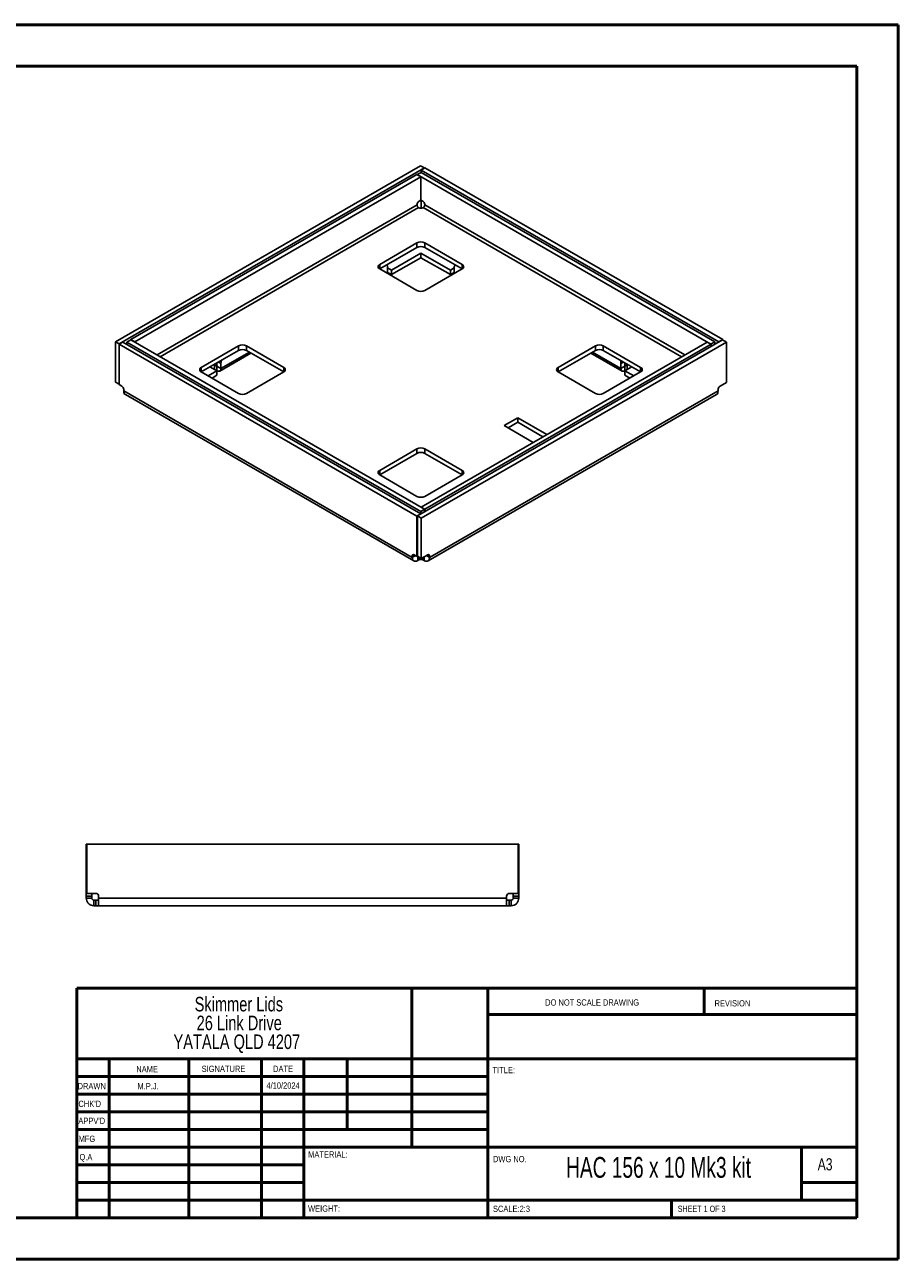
# Model space of a CAD drawing. Header units: millimetres. Extents: x 0 to 420, y 0 to 297.
# Tile 2 of 2: x 210 to 420, y 0 to 297. Entities that reach past the tile are written whole.
import ezdxf

# ---------------------------------------------------------------- set-up
doc = ezdxf.new("R2010")
doc.units = ezdxf.units.MM
doc.styles.add('SLDTEXTSTYLE0', font='TXT', dxfattribs={"width": 0.6875})
doc.styles.add('SLDTEXTSTYLE1', font='TXT', dxfattribs={"width": 0.75})

# ---------------------------------------------------------------- blocks, each defined once
blk = doc.blocks.new('SW_NOTE_0')
at = {"color": 0, "linetype": 'Continuous', "lineweight": 0, "char_height": 3.5, "attachment_point": 2, "style": 'SLDTEXTSTYLE1'}
for s, insert in [('Skimmer Lids', (13.89, 4.51)), ('26 Link Drive', (13.98, -0.01)), ('YATALA QLD 4207', (13.4, -4.54))]:
    blk.add_mtext(s, dxfattribs=dict(at, insert=insert))

msp = doc.modelspace()

# ---------------------------------------------------------------- linework, layer by layer
at = {"color": 7, "linetype": 'Continuous', "lineweight": 50}
for p, q in [((0.38, 297.21), (420.38, 297.21)), ((420.38, 0.21), (420.38, 297.21)), ((10.38, 287.21), (410.38, 287.21)), ((410.38, 287.21), (410.38, 10.21)), ((222.88, 65.46), (410.08, 65.46)), ((222.88, 65.46), (222.88, 10.21)), ((303.48, 65.46), (303.48, 27.21)), ((321.68, 65.46), (321.68, 10.21)), ((373.68, 59.09), (373.68, 65.46)), ((410.08, 59.09), (321.68, 59.09)), ((410.08, 48.46), (222.88, 48.46)), ((230.68, 48.46), (230.68, 10.21)), ((249.87, 48.46), (249.87, 10.21)), ((267.28, 48.46), (267.28, 10.21)), ((277.48, 10.21), (277.48, 48.46)), ((287.88, 31.46), (287.88, 48.46)), ((321.68, 44.21), (222.88, 44.21)), ((321.68, 39.96), (222.88, 39.96)), ((321.68, 35.71), (222.88, 35.71)), ((321.68, 31.46), (222.88, 31.46)), ((277.48, 27.21), (222.88, 27.21)), ((277.48, 27.21), (410.08, 27.21)), ((397.08, 14.46), (397.08, 27.21)), ((277.48, 22.96), (222.88, 22.96)), ((277.48, 18.71), (222.88, 18.71)), ((410.08, 18.71), (397.08, 18.71)), ((222.88, 14.46), (410.38, 14.46)), ((365.88, 10.21), (365.88, 14.46)), ((10.38, 10.21), (410.38, 10.21)), ((0.38, 0.21), (420.38, 0.21))]:
    msp.add_line(p, q, dxfattribs=at)
at = {"color": 7, "linetype": 'Continuous', "lineweight": 25}
for p, q in [((305.53, 263.29), (232.18, 220.95)), ((306.47, 262.75), (233.12, 220.41)), ((305.67, 261.69), (304.73, 261.14)), ((305.53, 263.29), (306.47, 262.75)), ((305.65, 262.25), (306.59, 262.79)), ((305.65, 261.68), (305.65, 262.25)), ((377.25, 220.91), (305.65, 262.25)), ((376.29, 220.92), (305.67, 261.69)), ((306.47, 262.72), (306.47, 262.75)), ((378.2, 221.45), (306.59, 262.79)), ((304.66, 261.16), (235.88, 221.45)), ((305.6, 260.61), (236.82, 220.91)), ((305.6, 260.61), (304.66, 261.16)), ((304.73, 261.12), (304.73, 261.14)), ((375.35, 220.38), (304.73, 261.14)), ((305.6, 255.01), (305.6, 260.61)), ((304.71, 253.86), (242.2, 217.78)), ((242.95, 217.34), (305.08, 253.21)), ((304.71, 253.86), (304.71, 253.95)), ((305.15, 253.17), (305.08, 253.21)), ((305.18, 254.76), (305.6, 255.01)), ((306.07, 254.76), (305.6, 255.03)), ((305.65, 253.06), (305.65, 255.01)), ((306.17, 253.21), (306.1, 253.17)), ((306.17, 253.21), (368.3, 217.34)), ((306.54, 253.86), (306.54, 253.95)), ((369.05, 217.78), (306.54, 253.86)), ((304.68, 244.71), (295.73, 239.54)), ((295.73, 238.45), (304.68, 243.62)), ((304.68, 244.71), (304.68, 243.62)), ((315.52, 239.54), (306.57, 244.71)), ((306.57, 244.71), (306.57, 243.62)), ((306.57, 243.62), (315.52, 238.45)), ((305.62, 242.26), (298.55, 238.17)), ((298.55, 237.09), (305.62, 241.17)), ((312.7, 238.17), (305.62, 242.26)), ((305.62, 241.17), (305.62, 242.26)), ((305.62, 241.17), (312.7, 237.09)), ((295.73, 239.54), (295.73, 238.45)), ((295.73, 238.45), (304.68, 233.28)), ((297.38, 237.49), (297.61, 237.63)), ((297.61, 237.63), (297.61, 238.86)), ((298.55, 238.17), (297.61, 238.72)), ((298.55, 237.09), (297.61, 237.63)), ((298.55, 238.17), (298.55, 237.09)), ((306.57, 233.28), (315.52, 238.45)), ((313.64, 238.72), (312.7, 238.17)), ((312.7, 237.09), (312.7, 238.17)), ((313.64, 237.63), (312.7, 237.09)), ((313.64, 238.86), (313.64, 237.63)), ((313.64, 237.63), (313.87, 237.49)), ((315.52, 239.54), (315.52, 238.45)), ((232.18, 220.95), (233.12, 220.41)), ((232.18, 211.26), (232.18, 220.95)), ((234, 220.88), (233.05, 220.34)), ((233.05, 220.34), (233.05, 210.65)), ((233.05, 220.34), (304.66, 179)), ((233.12, 220.38), (233.12, 220.41)), ((234, 220.88), (305.6, 179.54)), ((234.96, 220.87), (235.9, 221.41)), ((234.96, 220.32), (234.96, 220.87)), ((234.96, 220.87), (305.58, 180.1)), ((236.82, 220.91), (235.88, 221.45)), ((235.88, 221.4), (235.88, 221.45)), ((235.9, 221.41), (306.52, 180.65)), ((236.82, 220.88), (236.82, 220.91)), ((261.78, 219.94), (252.83, 214.77)), ((261.78, 219.94), (261.78, 218.85)), ((272.63, 214.77), (263.67, 219.94)), ((263.67, 219.94), (263.67, 218.85)), ((304.78, 179.04), (378.13, 221.39)), ((305.65, 181.18), (374.43, 220.88)), ((305.72, 178.5), (379.07, 220.84)), ((306.59, 180.63), (375.37, 220.34)), ((347.58, 219.94), (338.62, 214.77)), ((347.58, 219.94), (347.58, 218.85)), ((358.42, 214.77), (349.47, 219.94)), ((349.47, 219.94), (349.47, 218.85)), ((374.43, 220.88), (375.37, 220.34)), ((376.29, 220.92), (375.35, 220.38)), ((375.35, 220.35), (375.35, 220.38)), ((375.37, 220.34), (375.37, 219.79)), ((376.29, 220.32), (376.29, 220.92)), ((377.25, 220.91), (378.2, 221.45)), ((377.25, 220.88), (377.25, 220.91)), ((379.07, 220.84), (378.13, 221.39)), ((378.2, 221.45), (378.2, 221.34)), ((379.07, 211.15), (379.07, 220.84)), ((252.83, 213.68), (261.78, 218.85)), ((257.27, 213.89), (264.77, 218.22)), ((257.54, 214.5), (264.38, 218.44)), ((263.67, 218.85), (272.63, 213.68)), ((338.62, 213.68), (347.58, 218.85)), ((346.48, 218.22), (353.98, 213.89)), ((346.87, 218.44), (353.71, 214.5)), ((349.47, 218.85), (358.42, 213.68)), ((252.83, 214.77), (252.83, 213.68)), ((256.6, 213.95), (254.48, 212.73)), ((255.07, 214.98), (255.07, 214.84)), ((255.07, 214.84), (256.6, 213.95)), ((256.6, 215.04), (256.01, 215.38)), ((256.01, 215.38), (256.01, 214.29)), ((256.6, 215.86), (256.6, 215.04)), ((257.54, 214.5), (256.6, 215.04)), ((256.6, 213.95), (256.6, 215.04)), ((256.6, 212.87), (256.6, 213.95)), ((257.54, 215.72), (256.95, 216.06)), ((257.54, 215.72), (257.54, 214.5)), ((272.63, 214.77), (272.63, 213.68)), ((338.62, 214.77), (338.62, 213.68)), ((354.3, 216.06), (353.71, 215.72)), ((353.71, 214.5), (353.71, 215.72)), ((353.71, 214.5), (354.65, 215.04)), ((354.65, 215.04), (354.65, 215.86)), ((355.24, 215.38), (354.65, 215.04)), ((354.65, 213.95), (354.65, 215.04)), ((354.65, 213.95), (356.18, 214.84)), ((356.77, 212.73), (354.65, 213.95)), ((354.65, 213.95), (354.65, 212.87)), ((355.24, 214.29), (355.24, 215.38)), ((356.18, 214.84), (356.18, 214.98)), ((358.42, 214.77), (358.42, 213.68)), ((232.18, 211.26), (233.05, 210.76)), ((252.83, 213.68), (261.78, 208.51)), ((255.42, 212.19), (256.6, 212.87)), ((263.67, 208.51), (272.63, 213.68)), ((338.62, 213.68), (347.58, 208.51)), ((349.47, 208.51), (358.42, 213.68)), ((354.65, 212.87), (355.83, 212.19)), ((377.54, 210.27), (379.07, 211.15)), ((233.05, 210.65), (233.71, 210.27)), ((234.18, 209.45), (234.18, 209.1)), ((303.53, 169.07), (234.18, 209.1)), ((234.57, 208.24), (303.91, 168.21)), ((307.34, 168.21), (376.68, 208.24)), ((377.07, 209.1), (307.72, 169.07)), ((377.07, 209.1), (377.07, 209.45)), ((328.96, 202.66), (325.66, 200.76)), ((335.91, 198.65), (328.96, 202.66)), ((328.96, 202.66), (328.96, 201.57)), ((325.66, 200.76), (332.61, 196.74)), ((328.96, 201.57), (326.6, 200.21)), ((334.97, 198.1), (328.96, 201.57)), ((304.68, 195.18), (295.73, 190.01)), ((295.73, 188.92), (304.68, 194.09)), ((304.68, 195.18), (304.68, 194.09)), ((315.52, 190.01), (306.57, 195.18)), ((306.57, 195.18), (306.57, 194.09)), ((306.57, 194.09), (315.52, 188.92)), ((295.73, 190.01), (295.73, 188.92)), ((295.73, 188.92), (304.68, 183.75)), ((306.57, 183.75), (315.52, 188.92)), ((315.52, 190.01), (315.52, 188.92)), ((305.65, 181.18), (306.59, 180.63)), ((305.65, 181.15), (305.65, 181.18)), ((305.6, 179.54), (304.66, 179)), ((304.66, 179), (304.66, 169.31)), ((305.72, 178.5), (304.78, 179.04)), ((304.78, 169.35), (304.78, 179.04)), ((305.58, 180.1), (306.52, 180.65)), ((305.58, 179.56), (305.58, 180.1)), ((305.6, 179.52), (305.6, 179.54)), ((305.72, 168.81), (305.72, 178.5)), ((306.52, 180.05), (306.52, 180.65)), ((306.59, 180.63), (306.59, 180.09)), ((303.53, 169.42), (304, 169.69)), ((303.53, 169.07), (304.31, 169.51)), ((303.53, 169.07), (303.53, 169.42)), ((304, 169.69), (304.66, 169.31)), ((304.66, 169.31), (304.78, 169.38)), ((304.73, 169.35), (304.78, 169.37)), ((305.72, 168.81), (304.78, 169.35)), ((304.85, 168.3), (304.85, 169.31)), ((307.25, 169.69), (305.72, 168.81)), ((307.72, 169.07), (306.94, 169.51)), ((307.72, 169.42), (307.25, 169.69)), ((307.72, 169.07), (307.72, 169.42)), ((305.15, 168.48), (304.85, 168.3)), ((305.15, 168.48), (305.15, 169.13)), ((306.1, 168.48), (306.1, 169.02)), ((306.4, 168.3), (306.1, 168.48)), ((306.4, 168.3), (306.4, 169.2)), ((225.3, 100.1), (225.17, 100.1)), ((225.17, 100.1), (225.17, 88.23)), ((225.3, 88.23), (225.3, 100.1)), ((225.3, 100.1), (329.03, 100.1)), ((329.03, 88.23), (329.03, 100.1)), ((329.03, 100.1), (329.17, 100.1)), ((329.17, 100.1), (329.17, 88.23)), ((225.17, 88.23), (225.3, 88.23)), ((225.17, 87.56), (225.17, 88.23)), ((225.17, 87.56), (226.5, 87.56)), ((225.17, 87.13), (225.17, 87.56)), ((225.17, 87.13), (226.5, 87.13)), ((227.47, 88.23), (225.3, 88.23)), ((226.5, 87.56), (226.5, 88.23)), ((226.5, 87.13), (226.5, 87.56)), ((227.03, 85.27), (227.03, 86.6)), ((227.47, 86.6), (227.03, 86.6)), ((227.47, 85.27), (227.47, 86.6)), ((228.13, 86.6), (227.47, 86.6)), ((228.13, 87.13), (228.13, 87.56)), ((326.2, 87.13), (228.13, 87.13)), ((326.2, 87.13), (326.2, 87.56)), ((326.87, 86.6), (326.2, 86.6)), ((326.87, 88.23), (329.03, 88.23)), ((326.87, 85.27), (326.87, 86.6)), ((327.3, 86.6), (326.87, 86.6)), ((327.3, 85.27), (327.3, 86.6)), ((327.83, 88.23), (327.83, 87.56)), ((329.17, 87.56), (327.83, 87.56)), ((327.83, 87.56), (327.83, 87.13)), ((329.17, 87.13), (327.83, 87.13)), ((329.17, 88.23), (329.03, 88.23)), ((329.17, 88.23), (329.17, 87.56)), ((329.17, 87.56), (329.17, 87.13)), ((227.47, 85.27), (227.03, 85.27)), ((228.13, 85.27), (227.47, 85.27)), ((326.2, 85.27), (228.13, 85.27)), ((326.87, 85.27), (326.2, 85.27)), ((327.3, 85.27), (326.87, 85.27))]:
    msp.add_line(p, q, dxfattribs=at)
at = {"color": 7, "linetype": 'Continuous', "lineweight": 25, "flags": 128}
for points in [[(297.58, 237.38), (297.59, 237.43), (297.61, 237.63)], [(313.67, 237.38), (313.66, 237.43), (313.64, 237.63)], [(255.07, 214.84), (254.98, 214.9), (254.96, 214.92)], [(255.88, 215.44), (255.91, 215.43), (256.01, 215.38)], [(355.24, 215.38), (355.34, 215.43), (355.37, 215.44)], [(356.29, 214.92), (356.27, 214.9), (356.18, 214.84)]]:
    msp.add_lwpolyline(points, dxfattribs=at)
at = {"color": 7, "linetype": 'Continuous', "lineweight": 25}
for centre, radius, start, end in [((305.73, 253.9), 1.02, 122.6055, 177.3945), ((305.62, 254.08), 1.02, 242.6097, 297.3903), ((305.52, 253.9), 1.02, 2.6055, 57.3945), ((305.62, 242.89), 2.05, 62.6097, 117.3903), ((305.62, 241.8), 2.05, 62.6097, 117.3903), ((295.93, 238.99), 0.582, 110.7834, 249.2166), ((296.34, 238.9), 1.27, 357.8626, 26.1027), ((314.91, 238.9), 1.27, 153.8973, 182.1374), ((315.32, 238.99), 0.582, 290.7834, 69.2166), ((305.62, 235.1), 2.05, 242.6097, 297.3903), ((262.73, 218.12), 2.05, 62.6097, 117.3903), ((348.52, 218.12), 2.05, 62.6097, 117.3903), ((262.73, 217.03), 2.05, 62.6097, 117.3903), ((348.52, 217.03), 2.05, 62.6097, 117.3903), ((253.03, 214.23), 0.582, 110.7834, 249.2166), ((256.97, 214.41), 0.582, 230.7967, 9.214), ((260.1, 215.68), 2.56, 161.7135, 178.9384), ((272.42, 214.23), 0.582, 290.7834, 69.2166), ((338.83, 214.23), 0.582, 110.7834, 249.2166), ((351.15, 215.68), 2.56, 1.0616, 18.2865), ((354.28, 214.41), 0.582, 170.786, 309.2033), ((358.22, 214.23), 0.582, 290.7834, 69.2166), ((233.16, 209.4), 1.02, 2.6055, 57.3945), ((262.73, 210.33), 2.05, 242.6097, 297.3903), ((348.52, 210.33), 2.05, 242.6097, 297.3903), ((378.09, 209.4), 1.02, 122.6055, 177.3945), ((305.62, 193.36), 2.05, 62.6097, 117.3903), ((305.62, 192.27), 2.05, 62.6097, 117.3903), ((295.93, 189.46), 0.582, 110.7834, 249.2166), ((315.32, 189.46), 0.582, 290.7834, 69.2166), ((305.62, 185.57), 2.05, 242.6097, 297.3903), ((303.82, 169.47), 0.291, 50.7967, 189.214), ((307.43, 169.47), 0.291, 350.786, 129.2033), ((305.62, 167.57), 1.02, 62.6097, 117.3903), ((227.47, 87.56), 0.667, 0, 90), ((326.87, 87.56), 0.667, 90, 180)]:
    msp.add_arc(centre, radius, start, end, dxfattribs=at)
for points in [[(305.08, 253.21), (305.03, 253.25), (304.94, 253.32), (304.81, 253.49), (304.72, 253.68), (304.71, 253.8), (304.71, 253.86)], [(306.54, 253.86), (306.54, 253.8), (306.53, 253.68), (306.44, 253.49), (306.31, 253.32), (306.22, 253.25), (306.17, 253.21)], [(303.53, 169.07), (303.55, 168.88), (303.59, 168.5), (303.89, 168.17), (304.33, 168.07), (304.67, 168.23), (304.85, 168.3)], [(306.4, 168.3), (306.58, 168.23), (306.92, 168.07), (307.36, 168.17), (307.66, 168.5), (307.7, 168.88), (307.72, 169.07)], [(225.17, 87.13), (225.2, 86.89), (225.25, 86.4), (225.68, 85.78), (226.3, 85.35), (226.79, 85.29), (227.03, 85.27)], [(226.5, 87.13), (226.51, 87.06), (226.52, 86.92), (226.65, 86.75), (226.82, 86.62), (226.96, 86.61), (227.03, 86.6)], [(228.13, 85.27), (228.13, 85.29), (228.13, 85.35), (228.13, 85.78), (228.13, 86.4), (228.13, 86.89), (228.13, 87.13)], [(326.2, 87.13), (326.2, 86.89), (326.2, 86.4), (326.2, 85.78), (326.2, 85.35), (326.2, 85.29), (326.2, 85.27)], [(327.3, 86.6), (327.37, 86.61), (327.51, 86.62), (327.69, 86.75), (327.81, 86.92), (327.83, 87.06), (327.83, 87.13)], [(327.3, 85.27), (327.54, 85.29), (328.03, 85.35), (328.65, 85.78), (329.08, 86.4), (329.14, 86.89), (329.17, 87.13)]]:
    msp.add_open_spline(points, degree=3, dxfattribs=at)
for points, knots in [([(234.57, 208.24), (234.57, 208.24), (234.43, 208.27), (234.25, 208.55), (234.21, 208.92), (234.18, 209.1)], [0, 0, 0, 0, 0.000102, 0.500051, 1, 1, 1, 1]), ([(377.07, 209.1), (377.04, 208.92), (377, 208.55), (376.82, 208.27), (376.68, 208.24), (376.68, 208.24)], [0, 0, 0, 0, 0.499949, 0.999898, 1, 1, 1, 1])]:
    msp.add_open_spline(points, degree=3, knots=knots, dxfattribs=at)

# ---------------------------------------------------------------- block references
at = {"color": 7, "linetype": 'Continuous', "lineweight": 0}
msp.add_blockref('SW_NOTE_0', (247.97, 58.84), dxfattribs=at)

# ---------------------------------------------------------------- texts
for s, insert, char_height, attachment_point, style in [('DO NOT SCALE DRAWING', (335.49, 62.75), 1.5, 1, 'SLDTEXTSTYLE1'), ('REVISION', (376.21, 62.55), 1.5, 1, 'SLDTEXTSTYLE1'), ('NAME', (237.2, 46.72), 1.5, 1, 'SLDTEXTSTYLE1'), ('SIGNATURE', (252.91, 46.78), 1.5, 1, 'SLDTEXTSTYLE1'), ('DATE', (270.09, 46.79), 1.5, 1, 'SLDTEXTSTYLE1'), ('TITLE:', (322.84, 46.49), 1.5, 1, 'SLDTEXTSTYLE1'), ('DRAWN', (223.09, 42.64), 1.5, 1, 'SLDTEXTSTYLE1'), ('M.P.J.', (240.04, 42.6), 1.499, 2, 'SLDTEXTSTYLE1'), ('4/10/2024', (272.49, 42.77), 1.499, 2, 'SLDTEXTSTYLE1'), ("CHK'D", (223.29, 38.37), 1.5, 1, 'SLDTEXTSTYLE1'), ("APPV'D", (223.28, 34.28), 1.5, 1, 'SLDTEXTSTYLE1'), ('MFG', (223.33, 29.95), 1.5, 1, 'SLDTEXTSTYLE1'), ('Q.A', (223.55, 25.56), 1.5, 1, 'SLDTEXTSTYLE1'), ('MATERIAL:', (278.52, 26.2), 1.5, 1, 'SLDTEXTSTYLE1'), ('DWG NO.', (322.95, 25.08), 1.5, 1, 'SLDTEXTSTYLE1'), ('HAC 156 x 10 Mk3 kit', (362.75, 24.83), 5, 2, 'SLDTEXTSTYLE0'), ('A3', (401, 24.52), 2.91, 1, 'SLDTEXTSTYLE1'), ('WEIGHT:', (278.5, 13.16), 1.499, 1, 'SLDTEXTSTYLE1'), ('SCALE:2:3', (322.95, 13.11), 1.5, 1, 'SLDTEXTSTYLE1'), ('SHEET 1 OF 3', (367.36, 13.11), 1.5, 1, 'SLDTEXTSTYLE0')]:
    msp.add_mtext(s, dxfattribs=dict(at, insert=insert, char_height=char_height, attachment_point=attachment_point, style=style))

doc.saveas('drawing.dxf')
